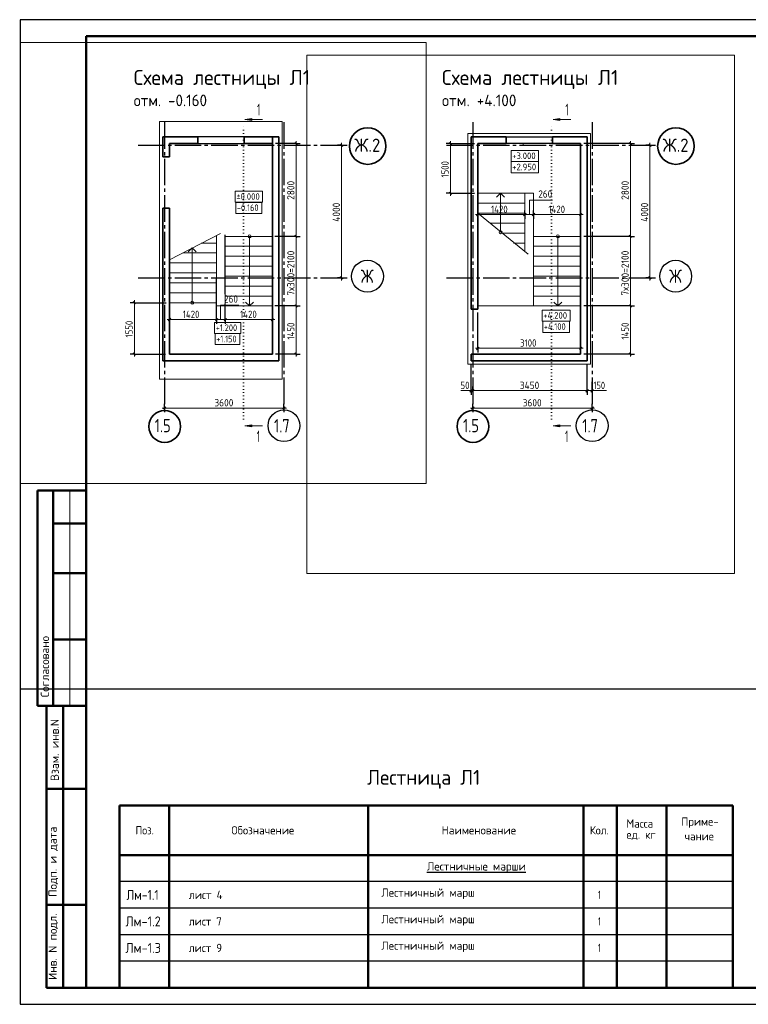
# Model space of a CAD drawing. Header units: millimetres. Extents: x -5 to 21005, y -5 to 14855.
# Tile 1 of 14: x -5 to 10986, y 0 to 14850. Entities that reach past the tile are written whole.
import ezdxf

# ---------------------------------------------------------------- set-up
doc = ezdxf.new("R2010")
doc.units = ezdxf.units.MM
doc.linetypes.add('______5', pattern=[550, 400, -50, 50, -50])
doc.linetypes.add('______9', pattern=[50, 0, -50])
for name, color, linetype, lineweight in [('Standard', 7, 'Continuous', 25), ('Заголовок чертежа', 7, 'Continuous', 25), ('Общий01', 7, 'Continuous', 13), ('Примечания', 7, 'Continuous', 13), ('Размерная линия_ общее', 7, 'Continuous', 13)]:
    doc.layers.add(name, color=color, linetype=linetype, lineweight=lineweight)
for name, color, linetype, lineweight, true_color in [('ЖБ Лестница', 7, 'Continuous', 25, 0xe0e0ff), ('ЖБ Перекрытие верхний уровень', 7, 'Continuous', 25, 0xe0e0ff), ('ЖБ Стена верхний уровень', 7, 'Continuous', 25, 0x006e00)]:
    doc.layers.add(name, color=color, linetype=linetype, lineweight=lineweight, true_color=true_color)
doc.layers.add('Оси', color=7, linetype='______5', true_color=0x656565)
doc.styles.add('ISOCPEUR', font='txt')

msp = doc.modelspace()

# ---------------------------------------------------------------- hatches: boundary and pattern name
at = {"layer": 'Общий01', "linetype": 'Continuous', "lineweight": 13, "transparency": 33554687}
for points in [[(3495, 13329), (3390, 13344), (3495, 13359)], [(8145, 13329), (8040, 13344), (8145, 13359)], [(3495, 8709), (3390, 8724), (3495, 8739)], [(8145, 8709), (8040, 8724), (8145, 8739)]]:
    msp.add_hatch(color=7, dxfattribs=at).paths.add_polyline_path(points, flags=16)

# ---------------------------------------------------------------- linework, layer by layer
at = {"layer": 'Standard', "color": 7, "linetype": 'Continuous', "lineweight": 25, "transparency": 33554687}
for p, q in [((1000, 14600), (1000, 529)), ((13612, 4752), (-5, 4752))]:
    msp.add_line(p, q, dxfattribs=at)
at = {"layer": 'Standard', "color": 7, "linetype": 'Continuous', "lineweight": 18, "transparency": 33554687}
msp.add_line((6126, 14505), (-5, 14505), dxfattribs=at)
at = {"layer": 'Standard', "color": 7, "linetype": 'Continuous', "lineweight": 50, "transparency": 33554687}
for p, q in [((3, 7750), (0, 7750)), ((1000, 7750), (263, 7750)), ((263, 7750), (263, 4500)), ((263, 7750), (263, 4500)), ((500, 7750), (500, 4500)), ((1000, 7250), (500, 7250)), ((1000, 6500), (500, 6500)), ((1000, 5500), (500, 5500)), ((0, 4500), (3, 4500)), ((263, 4500), (1000, 4500)), ((400, 250), (400, 4500)), ((400, 250), (400, 4500)), ((650, 250), (650, 4500)), ((400, 3250), (1000, 3250)), ((10750, 3000), (1500, 3000)), ((1500, 3000), (1500, 2250)), ((2250, 3000), (2250, 2250)), ((5250, 3000), (5250, 2250)), ((8500, 3000), (8500, 2250)), ((9000, 3000), (9000, 2250)), ((9750, 3000), (9750, 2250)), ((10750, 3000), (10750, 2250)), ((10750, 3000), (10750, 2250)), ((10750, 2250), (1500, 2250)), ((1500, 2250), (1500, 250)), ((2250, 2250), (2250, 250)), ((5250, 2250), (5250, 250)), ((8500, 2250), (8500, 250)), ((9000, 2250), (9000, 250)), ((9750, 2250), (9750, 250)), ((10750, 2250), (10750, 250)), ((400, 1500), (1000, 1500)), ((1000, 250), (400, 250)), ((10750, 250), (1500, 250))]:
    msp.add_line(p, q, dxfattribs=at)
at = {"layer": 'Standard', "color": 7, "linetype": 'Continuous', "lineweight": 13, "transparency": 33554687}
msp.add_line((750, 7750), (750, 4500), dxfattribs=at)
at = {"layer": 'Standard', "color": 7, "linetype": 'Continuous', "lineweight": -3, "transparency": 33554687}
for p, q in [((10750, 1850), (1500, 1850)), ((10750, 1450), (1500, 1450)), ((10750, 1050), (1500, 1050)), ((10750, 650), (1500, 650))]:
    msp.add_line(p, q, dxfattribs=at)
at = {"layer": 'Standard', "color": 7, "linetype": 'Continuous', "lineweight": 25, "transparency": 33554687}
msp.add_lwpolyline([(0, 0), (21000, 0), (21000, 14850), (0, 14850), (0, 0)], close=True, dxfattribs=at)
at = {"layer": 'Standard', "color": 7, "linetype": 'Continuous', "lineweight": 50, "transparency": 33554687}
msp.add_lwpolyline([(1000, 14600), (20750, 14600), (20750, 250), (1000, 250), (1000, 14600)], close=True, dxfattribs=at)
at = {"layer": 'Standard', "color": 7, "linetype": 'Continuous', "lineweight": 18, "transparency": 33554687}
for points in [[(-5, 7855), (6126, 7855), (6126, 14505)], [(10776, 14314), (4326, 14314), (4326, 6497), (10776, 6497), (10776, 14314)]]:
    msp.add_lwpolyline(points, dxfattribs=at)
at = {"layer": 'Standard', "color": 254, "linetype": 'Continuous', "lineweight": 13, "true_color": 0xc4c4ff, "transparency": 33554687}
for points in [[(2106, 9428), (3956, 9428), (3956, 13315), (2106, 13315), (2106, 9428)], [(6756, 9657), (8606, 9657), (8606, 13132), (6756, 13132), (6756, 9657)]]:
    msp.add_lwpolyline(points, dxfattribs=at)
at = {"layer": 'Standard', "color": 252, "linetype": 'Continuous', "lineweight": 18, "true_color": 0x8f8f8f, "transparency": 33554687}
for points in [[(7406, 12711), (7819, 12711), (7819, 12877), (7406, 12877), (7406, 12711)], [(3246, 12096), (3660, 12096), (3660, 12263), (3246, 12263), (3246, 12096)], [(7876, 10303), (8300, 10303), (8300, 10470), (7876, 10470), (7876, 10303)], [(2935, 10117), (3329, 10117), (3329, 10284), (2935, 10284), (2935, 10117)]]:
    msp.add_lwpolyline(points, dxfattribs=at)
at = {"layer": 'ЖБ Лестница', "color": 253, "linetype": 'Continuous', "lineweight": 13, "true_color": 0xa0a0a0, "transparency": 33554687}
for p, q in [((7591, 12982), (7591, 12957)), ((6906, 12232), (7746, 12232)), ((7248, 12232), (7188, 12172)), ((7248, 11645), (7248, 12232)), ((7248, 12232), (7248, 12157)), ((7248, 12232), (7248, 12232)), ((7248, 12232), (7248, 12232)), ((7248, 12232), (7248, 12232)), ((7308, 12172), (7248, 12232)), ((7616, 11358), (7616, 12232)), ((7746, 12232), (7746, 12182)), ((7746, 12182), (7746, 10532)), ((6906, 12082), (7616, 12082)), ((6906, 11932), (7616, 11932)), ((7667, 11315), (6906, 11932)), ((7085, 11782), (7616, 11782)), ((2256, 11226), (3025, 11623)), ((2966, 10582), (2966, 11592)), ((3096, 11607), (3096, 10532)), ((3463, 11604), (3463, 11604)), ((7226, 11645), (7226, 11645)), ((7248, 11667), (7248, 11667)), ((7248, 11622), (7248, 11622)), ((7264, 11632), (7616, 11632)), ((7271, 11645), (7271, 11645)), ((8113, 11604), (8113, 11604)), ((2734, 11482), (2966, 11482)), ((3806, 11582), (3096, 11582)), ((3441, 11582), (3441, 11582)), ((3463, 11582), (3463, 10532)), ((3463, 11559), (3463, 11559)), ((3486, 11582), (3486, 11582)), ((7443, 11482), (7616, 11482)), ((7746, 11582), (8456, 11582)), ((8091, 11582), (8091, 11582)), ((8113, 11582), (8113, 10532)), ((8113, 11559), (8113, 11559)), ((8136, 11582), (8136, 11582)), ((2454, 11332), (2966, 11332)), ((2598, 11409), (2538, 11349)), ((2598, 10582), (2598, 11409)), ((2598, 11409), (2598, 11334)), ((2598, 11409), (2598, 11409)), ((2598, 11409), (2598, 11409)), ((2598, 11409), (2598, 11409)), ((2658, 11349), (2598, 11409)), ((3806, 11432), (3096, 11432)), ((7746, 11432), (8456, 11432)), ((2256, 11182), (2966, 11182)), ((3806, 11282), (3096, 11282)), ((7746, 11282), (8456, 11282)), ((2256, 11032), (2966, 11032)), ((3806, 11132), (3096, 11132)), ((7746, 11132), (8456, 11132)), ((2256, 10882), (2966, 10882)), ((3806, 10982), (3096, 10982)), ((7746, 10982), (8456, 10982)), ((2256, 10732), (2966, 10732)), ((3806, 10832), (3096, 10832)), ((7746, 10832), (8456, 10832)), ((2256, 10582), (2966, 10582)), ((2576, 10582), (2576, 10582)), ((2598, 10604), (2598, 10604)), ((2598, 10559), (2598, 10559)), ((2621, 10582), (2621, 10582)), ((2966, 10582), (2966, 10532)), ((3806, 10682), (3096, 10682)), ((3403, 10592), (3463, 10532)), ((3463, 10532), (3463, 10607)), ((3463, 10532), (3523, 10592)), ((7746, 10682), (8456, 10682)), ((8053, 10592), (8113, 10532)), ((8113, 10532), (8113, 10607)), ((8113, 10532), (8173, 10592)), ((2966, 10532), (3806, 10532)), ((3463, 10532), (3463, 10532)), ((3463, 10532), (3463, 10532)), ((3463, 10532), (3463, 10532)), ((8456, 10532), (6906, 10532)), ((8113, 10532), (8113, 10532)), ((8113, 10532), (8113, 10532)), ((8113, 10532), (8113, 10532))]:
    msp.add_line(p, q, dxfattribs=at)
for centre in [(3463, 11582), (7248, 11645), (8113, 11582), (2598, 10582)]:
    msp.add_circle(centre, 22.5, dxfattribs=at)
at = {"layer": 'ЖБ Перекрытие верхний уровень', "color": 7, "linetype": 'Continuous', "lineweight": -3, "transparency": 33554687}
for p, q in [((3381, 13082), (2681, 13082)), ((7331, 13082), (8031, 13082)), ((2681, 12982), (3381, 12982)), ((8031, 12982), (7331, 12982))]:
    msp.add_line(p, q, dxfattribs=at)
at = {"layer": 'ЖБ Стена верхний уровень', "color": 7, "linetype": 'Continuous', "lineweight": 35, "transparency": 33554687}
for p, q in [((2156, 13082), (2156, 12782)), ((2256, 13082), (2156, 13082)), ((2681, 13082), (2256, 13082)), ((2681, 12982), (2681, 13082)), ((3381, 13082), (3381, 12982)), ((3806, 13082), (3381, 13082)), ((3806, 12982), (3806, 13082)), ((3906, 13082), (3806, 13082)), ((3906, 9707), (3906, 13082)), ((6806, 13082), (6806, 12982)), ((7331, 13082), (6806, 13082)), ((7331, 12982), (7331, 13082)), ((8031, 13082), (8031, 12982)), ((8456, 13082), (8031, 13082)), ((8556, 13082), (8456, 13082)), ((8556, 9807), (8556, 13082)), ((2256, 12982), (2681, 12982)), ((2256, 12782), (2256, 12982)), ((3381, 12982), (3806, 12982)), ((3806, 12982), (3806, 9807)), ((6806, 12982), (6806, 10482)), ((6906, 12982), (7331, 12982)), ((6906, 10482), (6906, 12982)), ((8031, 12982), (8456, 12982)), ((8456, 12982), (8456, 9807)), ((2156, 12782), (2256, 12782)), ((2156, 12007), (2156, 9807)), ((2256, 12007), (2156, 12007)), ((2256, 9807), (2256, 12007)), ((6806, 10482), (6906, 10482)), ((2156, 9807), (2156, 9707)), ((3806, 9807), (2256, 9807)), ((6806, 9807), (6806, 9707)), ((8456, 9807), (6806, 9807)), ((8556, 9707), (8556, 9807)), ((2156, 9707), (3806, 9707)), ((3806, 9707), (3906, 9707)), ((6806, 9707), (8556, 9707))]:
    msp.add_line(p, q, dxfattribs=at)
at = {"layer": 'Общий01', "color": 7, "linetype": '______9', "lineweight": 13, "transparency": 33554687}
for p, q in [((3369, 8824), (3369, 13267)), ((8019, 8824), (8019, 13267))]:
    msp.add_line(p, q, dxfattribs=at)
at = {"layer": 'Общий01', "color": 7, "linetype": 'Continuous', "lineweight": 13, "transparency": 33554687}
for p, q in [((3390, 13344), (3495, 13359)), ((3390, 13344), (3660, 13344)), ((3390, 13344), (3390, 13344)), ((3390, 13344), (3390, 13344)), ((3390, 13344), (3390, 13344)), ((3495, 13329), (3390, 13344)), ((3495, 13359), (3495, 13329)), ((3495, 13344), (3503, 13344)), ((8040, 13344), (8145, 13359)), ((8040, 13344), (8310, 13344)), ((8040, 13344), (8040, 13344)), ((8040, 13344), (8040, 13344)), ((8040, 13344), (8040, 13344)), ((8145, 13329), (8040, 13344)), ((8145, 13359), (8145, 13329)), ((8145, 13344), (8153, 13344)), ((3390, 8724), (3495, 8739)), ((3390, 8724), (3660, 8724)), ((3390, 8724), (3390, 8724)), ((3390, 8724), (3390, 8724)), ((3390, 8724), (3390, 8724)), ((3495, 8709), (3390, 8724)), ((3495, 8739), (3495, 8709)), ((3495, 8724), (3503, 8724)), ((8040, 8724), (8145, 8739)), ((8040, 8724), (8310, 8724)), ((8040, 8724), (8040, 8724)), ((8040, 8724), (8040, 8724)), ((8040, 8724), (8040, 8724)), ((8145, 8709), (8040, 8724)), ((8145, 8739), (8145, 8709)), ((8145, 8724), (8153, 8724))]:
    msp.add_line(p, q, dxfattribs=at)
at = {"layer": 'Общий01', "color": 7, "linetype": 'Continuous', "lineweight": 18, "transparency": 33554687}
for points in [[(7408, 12542), (7821, 12542), (7821, 12709), (7408, 12709), (7408, 12542)], [(3254, 11927), (3648, 11927), (3648, 12094), (3254, 12094), (3254, 11927)], [(7885, 10134), (8288, 10134), (8288, 10301), (7885, 10301), (7885, 10134)], [(2944, 9949), (3317, 9949), (3317, 10115), (2944, 10115), (2944, 9949)]]:
    msp.add_lwpolyline(points, dxfattribs=at)
at = {"layer": 'Оси', "color": 8, "linetype": '______5', "lineweight": -3, "transparency": 33554687}
for p, q in [((2181, 13302), (2181, 8986)), ((3981, 13302), (3981, 8986)), ((6831, 13302), (6831, 8986)), ((8631, 13302), (8631, 8986)), ((1784, 12957), (4968, 12957)), ((6434, 12957), (9618, 12957)), ((1784, 10957), (4968, 10957)), ((6434, 10957), (9618, 10957))]:
    msp.add_line(p, q, dxfattribs=at)
at = {"layer": 'Оси', "color": 7, "linetype": 'Continuous', "lineweight": 35, "transparency": 33554687}
for centre, radius in [((5244, 12944), 276), ((9894, 12944), 276), ((2182, 8715), 240), ((6832, 8715), 240)]:
    msp.add_circle(centre, radius, dxfattribs=at)
at = {"layer": 'Оси', "color": 7, "linetype": 'Continuous', "lineweight": 25, "transparency": 33554687}
for centre in [(5241, 10981), (9891, 10981), (3981, 8726), (8631, 8726)]:
    msp.add_circle(centre, 240, dxfattribs=at)
at = {"layer": 'Примечания', "color": 7, "linetype": 'Continuous', "lineweight": 13, "transparency": 33554687}
for p, q in [((7687, 11910), (7687, 12130)), ((7687, 12130), (8034, 12130)), ((3025, 10326), (3025, 10546)), ((3025, 10546), (3300, 10546)), ((6806, 9255), (6651, 9255)), ((8631, 9255), (8846, 9255))]:
    msp.add_line(p, q, dxfattribs=at)
at = {"layer": 'Размерная линия_ общее', "color": 253, "linetype": 'Continuous', "lineweight": -3, "true_color": 0xa0a0a0, "transparency": 33554687}
for p, q in [((4165, 12982), (3856, 12982)), ((4165, 12982), (4102, 12982)), ((4165, 12982), (4227, 12982)), ((4851, 12957), (4789, 12957)), ((4851, 12957), (4914, 12957)), ((4851, 12957), (4851, 12957)), ((6491, 12982), (6429, 12982)), ((6491, 12982), (6554, 12982)), ((6491, 12982), (6856, 12982)), ((9207, 12982), (8506, 12982)), ((9207, 12982), (9145, 12982)), ((9207, 12982), (9270, 12982)), ((9501, 12957), (9439, 12957)), ((9501, 12957), (9564, 12957)), ((9501, 12957), (9501, 12957)), ((6491, 12232), (6429, 12232)), ((6491, 12232), (6554, 12232)), ((6491, 12232), (6856, 12232)), ((6906, 11910), (6906, 11972)), ((6906, 11910), (6906, 11847)), ((6906, 11910), (6906, 11910)), ((7616, 11910), (7616, 11972)), ((7616, 11910), (7616, 11847)), ((7616, 11910), (7616, 11910)), ((7746, 11910), (7746, 11972)), ((7746, 11910), (7746, 11847)), ((7746, 11910), (7746, 11910)), ((8456, 11910), (8456, 11972)), ((8456, 11910), (8456, 11847)), ((8456, 11910), (8456, 11882)), ((3096, 10710), (3096, 11607)), ((4165, 11582), (4102, 11582)), ((4165, 11582), (4227, 11582)), ((9207, 11582), (9145, 11582)), ((9207, 11582), (9270, 11582)), ((3806, 10326), (3806, 10923)), ((4851, 10957), (4789, 10957)), ((4851, 10957), (4914, 10957)), ((4851, 10957), (4851, 10957)), ((9501, 10957), (9439, 10957)), ((9501, 10957), (9564, 10957)), ((9501, 10957), (9501, 10957)), ((2256, 10326), (2256, 10766)), ((1725, 10582), (1662, 10582)), ((1725, 10582), (1787, 10582)), ((1725, 10582), (2206, 10582)), ((4165, 10532), (4102, 10532)), ((4165, 10532), (4227, 10532)), ((6906, 9894), (6906, 10432)), ((9207, 10532), (9145, 10532)), ((9207, 10532), (9270, 10532)), ((2256, 10326), (2256, 10388)), ((2256, 10326), (2256, 10263)), ((2966, 10326), (2966, 10388)), ((2966, 10326), (2966, 10263)), ((3096, 10326), (3096, 10388)), ((3096, 10326), (3096, 10263)), ((3806, 10326), (3806, 10388)), ((3806, 10326), (3806, 10263)), ((8456, 9894), (8456, 10274)), ((6906, 9894), (6906, 9957)), ((8456, 9894), (8456, 9957)), ((1725, 9807), (1662, 9807)), ((1725, 9807), (1787, 9807)), ((1725, 9807), (2195, 9807)), ((4165, 9807), (3856, 9807)), ((4165, 9807), (4102, 9807)), ((4165, 9807), (4227, 9807)), ((6906, 9894), (6906, 9832)), ((8456, 9894), (8456, 9832)), ((9207, 9807), (8506, 9807)), ((9207, 9807), (9145, 9807)), ((9207, 9807), (9270, 9807)), ((6806, 9255), (6806, 9317)), ((6806, 9255), (6806, 9192)), ((6831, 9255), (6831, 9317)), ((6831, 9255), (6831, 9192)), ((8556, 9255), (8556, 9317)), ((8556, 9255), (8556, 9192)), ((8631, 9255), (8631, 9317)), ((8631, 9255), (8631, 9192)), ((2181, 8993), (2181, 9056)), ((2181, 8993), (2181, 8931)), ((2181, 8993), (2181, 8993)), ((3981, 8993), (3981, 9056)), ((3981, 8993), (3981, 8931)), ((3981, 8993), (3981, 8993)), ((6831, 8993), (6831, 9056)), ((6831, 8993), (6831, 8931)), ((6831, 8993), (6831, 8993)), ((8631, 8993), (8631, 9056)), ((8631, 8993), (8631, 8931)), ((8631, 8993), (8631, 8993))]:
    msp.add_line(p, q, dxfattribs=at)
at = {"layer": 'Размерная линия_ общее', "color": 7, "linetype": 'Continuous', "lineweight": 25, "transparency": 33554687}
for p, q in [((4183, 12963), (4146, 13000)), ((4870, 12938), (4833, 12975)), ((6510, 12963), (6472, 13000)), ((9226, 12963), (9189, 13000)), ((9520, 12938), (9483, 12975)), ((6510, 12213), (6472, 12250)), ((6925, 11929), (6887, 11891)), ((7635, 11929), (7597, 11891)), ((7765, 11929), (7727, 11891)), ((8475, 11929), (8437, 11891)), ((4183, 11563), (4146, 11600)), ((9226, 11563), (9189, 11600)), ((4870, 10938), (4833, 10975)), ((9520, 10938), (9483, 10975)), ((1743, 10563), (1706, 10600)), ((4183, 10513), (4146, 10550)), ((9226, 10513), (9189, 10550)), ((2275, 10345), (2237, 10307)), ((2985, 10345), (2947, 10307)), ((3115, 10345), (3077, 10307)), ((3825, 10345), (3787, 10307)), ((1743, 9788), (1706, 9825)), ((4183, 9788), (4146, 9825)), ((6887, 9875), (6925, 9913)), ((8437, 9875), (8475, 9913)), ((9226, 9788), (9189, 9825)), ((6787, 9236), (6825, 9274)), ((6812, 9236), (6850, 9274)), ((8537, 9236), (8575, 9274)), ((8612, 9236), (8650, 9274)), ((2162, 8974), (2200, 9012)), ((3962, 8974), (4000, 9012)), ((6812, 8974), (6850, 9012)), ((8612, 8974), (8650, 9012))]:
    msp.add_line(p, q, dxfattribs=at)
at = {"layer": 'Размерная линия_ общее', "color": 7, "linetype": 'Continuous', "lineweight": 13, "transparency": 33554687}
for p, q in [((4165, 12982), (4165, 13019)), ((4165, 11582), (4165, 12982)), ((4851, 12957), (4851, 12994)), ((6491, 12982), (6491, 13019)), ((9207, 12982), (9207, 13019)), ((9207, 11582), (9207, 12982)), ((9501, 12957), (9501, 12994)), ((6491, 12232), (6491, 12194)), ((6906, 11910), (6868, 11910)), ((7616, 11910), (6906, 11910)), ((7746, 11910), (7616, 11910)), ((8456, 11910), (7746, 11910)), ((8456, 11910), (8493, 11910)), ((4165, 10532), (4165, 11582)), ((9207, 10532), (9207, 11582)), ((4851, 10957), (4851, 10919)), ((9501, 10957), (9501, 10919)), ((1725, 10582), (1725, 10619)), ((2256, 10326), (2218, 10326)), ((2966, 10326), (2256, 10326)), ((3096, 10326), (2966, 10326)), ((3806, 10326), (3096, 10326)), ((3806, 10326), (3843, 10326)), ((1725, 9807), (1725, 9769)), ((4165, 9807), (4165, 9769)), ((6906, 9894), (6868, 9894)), ((6906, 9894), (8456, 9894)), ((8456, 9894), (8493, 9894)), ((9207, 9807), (9207, 9769)), ((6806, 9255), (6768, 9255)), ((6806, 9255), (6831, 9255)), ((6831, 9255), (8556, 9255)), ((8556, 9255), (8631, 9255)), ((8631, 9255), (8668, 9255)), ((2181, 8993), (2143, 8993)), ((2181, 8993), (3981, 8993)), ((3981, 8993), (4018, 8993)), ((6831, 8993), (6793, 8993)), ((6831, 8993), (8631, 8993)), ((8631, 8993), (8668, 8993))]:
    msp.add_line(p, q, dxfattribs=at)
for points in [[(4851, 10957), (4851, 11789), (4851, 11789), (4851, 12957)], [(6491, 12232), (6491, 12423), (6491, 12423), (6491, 12982)], [(9501, 10957), (9501, 11786), (9501, 11786), (9501, 12957)], [(1725, 9807), (1725, 10021), (1725, 10021), (1725, 10582)], [(4165, 9807), (4165, 10016), (4165, 10016), (4165, 10532)], [(9207, 9807), (9207, 10024), (9207, 10024), (9207, 10532)]]:
    msp.add_lwpolyline(points, dxfattribs=at)
at = {"layer": 'Размерная линия_ общее', "color": 253, "linetype": 'Continuous', "lineweight": -3, "true_color": 0xa0a0a0, "transparency": 33554687}
for points in [[(4165, 11582), (4156, 11582), (4156, 11582), (3845, 11582)], [(9207, 11582), (9199, 11582), (9199, 11582), (8506, 11582)], [(2966, 10326), (2966, 10334), (2966, 10334), (2966, 10948)], [(3096, 10326), (3096, 10334), (3096, 10334), (3096, 10534), (3096, 10534), (3096, 10567)], [(4165, 10532), (4156, 10532), (4156, 10532), (4156, 10532), (4156, 10532), (3845, 10532)], [(9207, 10532), (9199, 10532), (9199, 10532), (9199, 10532), (9199, 10532), (8506, 10532)], [(6806, 9255), (6806, 9263), (6806, 9263), (6806, 9263), (6806, 9263), (6806, 9480), (6806, 9480), (6806, 9657)], [(8556, 9255), (8556, 9263), (8556, 9263), (8556, 9657)], [(8631, 9255), (8631, 9263), (8631, 9263), (8631, 9387)], [(6831, 9255), (6831, 9263), (6831, 9263), (6831, 9263), (6831, 9263), (6831, 9266)]]:
    msp.add_lwpolyline(points, dxfattribs=at)

# ---------------------------------------------------------------- texts
at = {"layer": 'Standard', "color": 252, "linetype": 'Continuous', "lineweight": 18, "true_color": 0x8f8f8f, "transparency": 33554687, "char_height": 100, "attachment_point": 7, "style": 'ISOCPEUR'}
for s, insert, width in [('\\W0.95;+3.000', (7423, 12747), 427.15), ('\\W0.95;%%p0.000', (3263, 12133), 427.15), ('\\W0.95;+4.200', (7893, 10340), 437.22), ('\\W0.90;+1.200', (2952, 10154), 404.71)]:
    msp.add_mtext(s, dxfattribs=dict(at, insert=insert, width=width))
at = {"layer": 'Standard', "color": 7, "linetype": 'Continuous', "lineweight": 50, "transparency": 33554687, "char_height": 125, "attachment_point": 7, "rotation": 90, "style": 'ISOCPEUR'}
for s, insert, width in [('\\A1;{\\fISOCPEUR|i0|b0;\\H125.000000;\\W1.000000;\\C7;Согласовано}\\P', (438, 4631), 1035.94), ('\\A1;{\\fISOCPEUR|i0|b0;\\H125.000000;\\W1.000000;\\C7;Взам. инв.N}\\P', (586, 3368), 954.55), ('\\A1;{\\fISOCPEUR|i0|b0;\\H125.000000;\\W1.000000;\\C7;Подп. и дата}\\P', (575, 1621), 1098.53), ('\\A1;{\\fISOCPEUR|i0|b0;\\H125.000000;\\W1.000000;\\C7;Инв. N подл.}\\P', (575, 367), 1010.9)]:
    msp.add_mtext(s, dxfattribs=dict(at, insert=insert, width=width))
at = {"layer": 'Standard', "color": 7, "linetype": 'Continuous', "lineweight": 50, "transparency": 33554687, "insert": (5236, 3250), "char_height": 225, "width": 1883.87, "attachment_point": 7, "style": 'ISOCPEUR'}
msp.add_mtext('\\W0.95;Лестница Л1', dxfattribs=at)
at = {"layer": 'Standard', "color": 7, "linetype": 'Continuous', "lineweight": 25, "transparency": 33554687, "attachment_point": 7, "style": 'ISOCPEUR'}
for s, insert, char_height, width in [('\\W0.92;Поз.', (1742, 2562), 125, 363.74), ('\\W0.97;Обозначение', (3188, 2562), 125, 1041.42), ('\\W0.98;Наименование', (6359, 2562), 125, 1160.33), ('\\W0.93;Кол.', (8595, 2562), 125, 370.1), ('\\W0.95;Масса', (9147, 2664), 125, 521.72), ('\\W0.96;Приме-', (9975, 2660), 125, 609.37), ('\\W0.95;ед. кг', (9147, 2476), 125, 521.46), ('\\W0.95;чание', (10025, 2473), 125, 508.84), ('\\W0.98;{\\LЛестничные марши}', (6138, 1984), 125, 1535.68), ('\\W0.98;Лестничный марш', (5450, 1588), 125, 1448.19), ('\\W0.86;Лм-1.1', (1605, 1575), 150, 604.01), ('\\W0.96;лист 4', (2545, 1588), 125, 597.04), ('\\W0.56;1', (8719, 1588), 125, 97.22), ('\\W0.98;Лестничный марш', (5450, 1188), 125, 1448.19), ('\\W0.90;Лм-1.2', (1590, 1175), 150, 637.48), ('\\W0.95;лист 7', (2545, 1188), 125, 584.46), ('\\W0.56;1', (8719, 1188), 125, 97.22), ('\\W0.98;Лестничный марш', (5450, 788), 125, 1448.19), ('\\W0.90;Лм-1.3', (1590, 775), 150, 637.48), ('\\W0.95;лист 9', (2545, 788), 125, 584.46), ('\\W0.56;1', (8719, 788), 125, 97.22)]:
    msp.add_mtext(s, dxfattribs=dict(at, insert=insert, char_height=char_height, width=width))
at = {"layer": 'Заголовок чертежа', "color": 7, "linetype": 'Continuous', "lineweight": 50, "transparency": 33554687, "attachment_point": 7, "style": 'ISOCPEUR'}
for s, insert, char_height, width in [('\\W0.97;Схема лестницы Л1', (1715, 13805), 225, 2830.14), ('\\W0.97;Схема лестницы Л1', (6365, 13805), 225, 2830.14), ('\\W0.94;отм. -0.160', (1715, 13545), 175, 1289.48), ('\\W0.95;отм. +4.100', (6365, 13545), 175, 1307.08)]:
    msp.add_mtext(s, dxfattribs=dict(at, insert=insert, char_height=char_height, width=width))
at = {"layer": 'Общий01', "color": 7, "linetype": 'Continuous', "lineweight": 35, "transparency": 33554687, "char_height": 175, "attachment_point": 7, "style": 'ISOCPEUR'}
for insert, width in [((3576, 13407), 136.11), ((8226, 13407), 136.11), ((3572, 8478), 136.11), ((8222, 8478), 136.12)]:
    msp.add_mtext('\\W0.56;1', dxfattribs=dict(at, insert=insert, width=width))
at = {"layer": 'Общий01', "color": 7, "linetype": 'Continuous', "lineweight": 18, "transparency": 33554687, "char_height": 100, "attachment_point": 7, "style": 'ISOCPEUR'}
for s, insert, width in [('\\W0.95;+2.950', (7424, 12579), 427.14), ('\\W0.90;-0.160', (3271, 11964), 404.71), ('\\W0.90;+4.100', (7901, 10171), 414.85), ('\\W0.85;+1.150', (2960, 9985), 382.27)]:
    msp.add_mtext(s, dxfattribs=dict(at, insert=insert, width=width))
at = {"layer": 'Оси', "color": 7, "linetype": 'Continuous', "lineweight": 35, "transparency": 33554687, "char_height": 200, "attachment_point": 7, "style": 'ISOCPEUR'}
for s, insert, width in [('\\W0.91;Ж.2', (5044, 12857), 490.69), ('\\W0.91;Ж.2', (9694, 12857), 490.69), ('\\W0.83;Ж', (5141, 10881), 283.33), ('\\W0.83;Ж', (9791, 10881), 283.33), ('\\W0.79;1.5', (2032, 8628), 378.71), ('\\W0.79;1.7', (3831, 8626), 378.71), ('\\W0.79;1.5', (6682, 8628), 378.71), ('\\W0.79;1.7', (8481, 8626), 378.71)]:
    msp.add_mtext(s, dxfattribs=dict(at, insert=insert, width=width))
at = {"layer": 'Размерная линия_ общее', "color": 7, "linetype": 'Continuous', "lineweight": 25, "transparency": 33554687, "char_height": 110, "attachment_point": 7, "rotation": 90, "style": 'ISOCPEUR'}
for s, insert, width in [('\\W0.87;1500', (6466, 12469), 333.45), ('\\W0.93;2800', (4140, 12133), 359.05), ('\\W0.93;2800', (9182, 12133), 359.05), ('\\W0.93;4000', (4826, 11803), 370.19), ('\\W0.93;4000', (9476, 11803), 370.19), ('\\W0.94;7х300=2100', (4140, 10688), 799.36), ('\\W0.94;7х300=2100', (9182, 10688), 799.36), ('\\W0.87;1550', (1700, 10057), 333.45), ('\\W0.87;1450', (4140, 10026), 344.72), ('\\W0.87;1450', (9182, 10026), 344.72)]:
    msp.add_mtext(s, dxfattribs=dict(at, insert=insert, width=width))
at = {"layer": 'Размерная линия_ общее', "color": 7, "linetype": 'Continuous', "lineweight": 25, "transparency": 33554687, "char_height": 110, "attachment_point": 7, "style": 'ISOCPEUR'}
for s, insert, width in [('\\W0.91;260', (7818, 12166), 281), ('\\W0.87;1420', (7105, 11935), 344.71), ('\\W0.87;1420', (7970, 11935), 344.72), ('\\W0.91;260', (3078, 10583), 280.99), ('\\W0.87;1420', (2455, 10351), 344.71), ('\\W0.87;1420', (3320, 10351), 344.72), ('\\W0.87;3100', (7543, 9919), 333.45), ('\\W0.87;50', (6644, 9280), 201.96), ('\\W0.93;3450', (7539, 9280), 370.19), ('\\W0.83;150', (8650, 9280), 254.29), ('\\W0.93;3600', (2932, 9018), 359.05), ('\\W0.93;3600', (7582, 9018), 359.05)]:
    msp.add_mtext(s, dxfattribs=dict(at, insert=insert, width=width))

doc.saveas('drawing.dxf')
